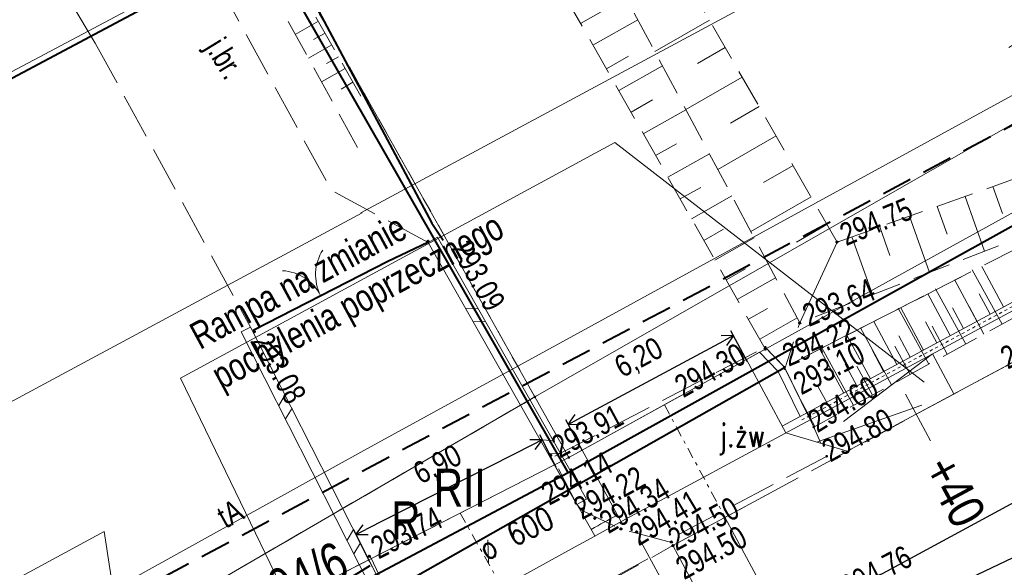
# Model space of a CAD drawing. Header units: metres. Extents: x 7437415 to 7437762, y 5556624 to 5556902.
# Tile 24 of 36: x 7437613 to 7437646, y 5556741 to 5556759. Entities that reach past the tile are written whole.
import ezdxf

# ---------------------------------------------------------------- set-up
doc = ezdxf.new("R2010")
doc.units = ezdxf.units.M
doc.header["$MEASUREMENT"] = 0
for name, pattern in [('0.5_0.5', [1.5, 0.5, -0.5, 0.5]), ('BUBZ01-500', [1.75, 1.25, -0.5]), ('DGN Style 2', [6.14715, 3.68829, -2.45886]), ('DGN Style 3', [8.60601, 6.14715, -2.45886]), ('DGN Style 4', [0.717182, 0.358367, -0.179184, 0.000447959, -0.179184]), ('EGBU01-500', [1, 0.5, -0.5]), ('KTCR02-500', [1.5, 1, -0.5]), ('KTJZ01-500', [2, 1.5, -0.5])]:
    doc.linetypes.add(name, pattern=pattern)
doc.layers.get('0').update_dxf_attribs({"color": 250, "lineweight": 5})
for name, color, linetype, lineweight in [('203-Punkt załamania granicy działki nie stabilizowany', 7, 'Continuous', 5), ('905-Brama w ogrodzeniu', 7, 'Continuous', 5), ('BUBZ01', 250, 'Continuous', 5), ('BUBZ01_1', 250, 'Continuous', 5), ('BUIB02_01', 250, 'Continuous', 5), ('BUIB05_01', 250, 'Continuous', 5), ('BUUD02_01', 250, 'Continuous', 5), ('D_balustrada', 7, '0.5_0.5', 20), ('D_kilometraz', 7, 'Continuous', 13), ('D_krawedz swobodna jezdni', 7, 'DGN Style 2', 20), ('D_kraweznik', 7, 'Continuous', 20), ('D_kraweznik obnizony', 7, 'DGN Style 2', 20), ('D_obrzeze', 7, 'Continuous', 20), ('D_opis trasy', 7, 'Continuous', 13), ('D_opisy', 7, 'Continuous', 13), ('D_osie', 1, 'DGN Style 4', 20), ('D_pobocze', 7, 'Continuous', 13), ('D_rampa', 7, 'DGN Style 2', 20), ('D_skarpa', 7, 'DGN Style 3', 20), ('D_skarpa-symbol', 7, 'Continuous', 20), ('D_wymiary', 7, 'Continuous', 13), ('EGBD03', 250, 'Continuous', 5), ('EGBK02', 250, 'Continuous', 5), ('EGBP04_03', 250, 'Continuous', 5), ('EGBU01', 250, 'Continuous', 5), ('KTJZ01', 250, 'Continuous', 5), ('KTKR01', 250, 'Continuous', 5), ('KTOK02', 250, 'Continuous', 5), ('KTOK05_01', 250, 'Continuous', 5), ('MPZP', 250, 'Continuous', 5), ('punkt wysokościowy sztuczny', 7, 'Continuous', 5), ('RTPW01', 250, 'Continuous', 5), ('RTPW02', 250, 'Continuous', 5), ('rzedne dla projektanta', 250, 'Continuous', 5), ('SUPE04', 250, 'Continuous', 5), ('SUPG_01', 250, 'Continuous', 5), ('SUPT_01', 250, 'Continuous', 5), ('SUPW_01', 250, 'Continuous', 5), ('Warstwa 14', 250, 'Continuous', 5)]:
    doc.layers.add(name, color=color, linetype=linetype, lineweight=lineweight)
doc.styles.add('ROMANS', font='arial.ttf', dxfattribs={"width": 0.8})
doc.styles.get("Standard").update_dxf_attribs({"font": 'txt.shx', "width": 0.75})
doc.styles.add('Style-Arial Narrow', font='ARIALN.TTF')
doc.linetypes.add('KTOK05_01-500', pattern='A,3.75,[13,dgnlstyle-rozp_2015.shx,S=0.002778,R=0,X=0,Y=0],3.75', length=7.5)
doc.dimstyles.new('1-500', dxfattribs={"dimscale": 10, "dimtxt": 0.2, "dimasz": 0.07, "dimexe": 0, "dimexo": 0, "dimgap": 0.05, "dimtad": 1, "dimdec": 1, "dimzin": 0, "dimtxsty": 'ROMANS', "dimblk": 'ARCHTICK', "dimcen": 0.1, "dimclrt": 256, "dimadec": 0, "dimazin": 0, "dimtfac": 0.666667, "dimtdec": 1, "dimtofl": 0, "dimtmove": 1, "dimatfit": 2, "dimfxl": 0, "dimtolj": 1, "dimtzin": 0, "dimarcsym": 0})

# ---------------------------------------------------------------- blocks, each defined once
blk = doc.blocks.new('203')
at = {"layer": '203-Punkt załamania granicy działki nie stabilizowany', "linetype": 'Continuous', "lineweight": 13}
h = blk.add_hatch(color=96, dxfattribs=at)
edge = h.paths.add_edge_path()
edge.add_arc((0, 0), 0.45, 0, 360)
blk = doc.blocks.new('PW02')
at = {"layer": 'punkt wysokościowy sztuczny', "linetype": 'Continuous', "lineweight": 13}
h = blk.add_hatch(color=0, dxfattribs=at)
edge = h.paths.add_edge_path()
edge.add_arc((0, 0), 0.45, 0, 360)
blk = doc.blocks.new('905')
at = {"layer": '905-Brama w ogrodzeniu', "color": 0, "linetype": 'Continuous', "lineweight": 13}
for centre, start, end in [((-15, 0), 0, 60), ((15, 0), 120, 180)]:
    blk.add_arc(centre, 15, start, end, dxfattribs=at)
blk = doc.blocks.new('SUPE04')
at = {"layer": 'SUPE04', "color": 1, "linetype": 'Continuous', "lineweight": 13}
blk.add_line((5.25, 0), (0.25, 0), dxfattribs=at)
at = {"layer": 'SUPE04', "color": 1, "linetype": 'Continuous', "lineweight": 13, "flags": 128}
blk.add_lwpolyline([(3.9, 0.5), (4.766, 0), (3.9, -0.5)], dxfattribs=at)
blk = doc.blocks.new('TerminatorOpen')
at = {"color": 0, "linetype": 'ByBlock', "lineweight": -2}
for q in [(-1, 0.5), (-1, 0), (-1, -0.5)]:
    blk.add_line((0, 0), q, dxfattribs=at)
blk = doc.blocks.new('*D56')
at = {"layer": 'D_wymiary', "color": 0, "lineweight": -2}
for p, q in [((7437631.179, 5556743.903), (7437630.639, 5556744.965)), ((7437630.4, 5556744.641), (7437624.892, 5556741.84)), ((7437625.029, 5556740.775), (7437624.489, 5556741.837))]:
    blk.add_line(p, q, dxfattribs=at)
at = {"layer": 'Defpoints', "color": 0}
for p in [(7437631.261, 5556743.743), (7437624.571, 5556741.676), (7437625.111, 5556740.615)]:
    blk.add_point(p, dxfattribs=at)
at = {"layer": 'D_wymiary', "color": 0, "lineweight": -2, "xscale": 0.36, "yscale": 0.36, "zscale": 0.36}
for p, rotation in [((7437630.721, 5556744.805), 26.9605291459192), ((7437624.571, 5556741.676), 206.9605291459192)]:
    blk.add_blockref('TerminatorOpen', p, dxfattribs=dict(at, rotation=rotation))
at = {"layer": 'D_wymiary', "insert": (7437627.287, 5556743.947), "char_height": 0.72, "attachment_point": 5, "rotation": 26.9605, "style": 'Style-Arial Narrow'}
blk.add_mtext('6,90', dxfattribs=at)
blk = doc.blocks.new('*D57')
at = {"layer": 'D_wymiary', "color": 0, "lineweight": -2}
for p, q in [((7437637.505, 5556747.379), (7437636.952, 5556748.405)), ((7437631.9, 5556745.48), (7437636.72, 5556748.076)), ((7437632.05, 5556744.441), (7437631.497, 5556745.468))]:
    blk.add_line(p, q, dxfattribs=at)
at = {"layer": 'Defpoints', "color": 0}
for p in [(7437637.037, 5556748.247), (7437637.59, 5556747.22), (7437632.135, 5556744.283)]:
    blk.add_point(p, dxfattribs=at)
at = {"layer": 'D_wymiary', "color": 0, "lineweight": -2, "xscale": 0.36, "yscale": 0.36, "zscale": 0.36}
for p, rotation in [((7437637.037, 5556748.247), 28.30396688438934), ((7437631.583, 5556745.309), 208.3039668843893)]:
    blk.add_blockref('TerminatorOpen', p, dxfattribs=dict(at, rotation=rotation))
at = {"layer": 'D_wymiary', "insert": (7437633.934, 5556747.476), "char_height": 0.72, "attachment_point": 5, "rotation": 28.304, "style": 'Style-Arial Narrow'}
blk.add_mtext('6,20', dxfattribs=at)

msp = doc.modelspace()

# ---------------------------------------------------------------- linework, layer by layer
at = {"layer": 'BUBZ01', "color": 7, "linetype": 'BUBZ01-500', "lineweight": 13}
for p, q in [((7437624.73, 5556756.153), (7437615.329, 5556772.723)), ((7437614.719, 5556772.404), (7437624.76, 5556754.212)), ((7437640.461, 5556751.33), (7437632.96, 5556764.373)), ((7437629.701, 5556762.587), (7437638.09, 5556747.805)), ((7437649.055, 5556752.478), (7437639.226, 5556748.664))]:
    msp.add_line(p, q, dxfattribs=at)
at = {"layer": 'BUBZ01', "color": 7, "linetype": 'BUBZ01-500', "lineweight": 13, "flags": 128}
for points in [[(7437631.291, 5556763.521), (7437639.226, 5556748.664), (7437638.726, 5556747.113)], [(7437649.055, 5556752.478), (7437665.84, 5556761.7), (7437669.56, 5556761.45), (7437655.14, 5556753.67), (7437639.69, 5556745.22), (7437638.72, 5556747.2), (7437649.055, 5556752.478)], [(7437640.461, 5556751.33), (7437648.35, 5556754.145)]]:
    msp.add_lwpolyline(points, dxfattribs=at)
at = {"layer": 'BUBZ01', "color": 7, "linetype": 'Continuous', "lineweight": 13, "flags": 128}
for points in [[(7437645.91, 5556748.62), (7437644.92, 5556750.42)], [(7437644.71, 5556747.96), (7437643.71, 5556749.79)], [(7437643.49, 5556747.3), (7437642.48, 5556749.15)], [(7437645.31, 5556748.29), (7437644.82, 5556749.2)], [(7437642.26, 5556746.62), (7437641.23, 5556748.5)], [(7437644.1, 5556747.63), (7437643.6, 5556748.55)], [(7437641, 5556745.94), (7437639.96, 5556747.84)], [(7437642.88, 5556746.96), (7437642.37, 5556747.89)], [(7437641.63, 5556746.28), (7437641.11, 5556747.23)], [(7437640.37, 5556745.59), (7437639.84, 5556746.55)], [(7437639.73, 5556745.24), (7437639.24, 5556746.14)]]:
    msp.add_lwpolyline(points, dxfattribs=at)
at = {"layer": 'BUBZ01_1', "color": 7, "linetype": 'Continuous', "lineweight": 13}
for p, q in [((7437632.742, 5556758.975), (7437631.992, 5556758.549)), ((7437622.565, 5556758.19), (7437623.328, 5556758.623)), ((7437633.88, 5556758.674), (7437632.399, 5556757.833)), ((7437634.44, 5556757.625), (7437636.244, 5556758.663)), ((7437623.165, 5556758.015), (7437623.55, 5556758.233)), ((7437622.998, 5556757.405), (7437623.771, 5556757.843)), ((7437623.603, 5556757.233), (7437623.992, 5556757.453)), ((7437633.573, 5556757.466), (7437632.842, 5556757.052)), ((7437635.85, 5556757.227), (7437636.767, 5556757.754)), ((7437634.691, 5556757.154), (7437633.249, 5556756.335)), ((7437623.432, 5556756.619), (7437624.213, 5556757.063)), ((7437624.078, 5556756.385), (7437624.472, 5556756.608)), ((7437635.463, 5556755.709), (7437637.326, 5556756.781)), ((7437634.367, 5556756.023), (7437633.655, 5556755.619)), ((7437635.468, 5556755.701), (7437634.062, 5556754.903)), ((7437636.939, 5556755.263), (7437637.886, 5556755.808)), ((7437635.162, 5556754.58), (7437634.468, 5556754.186)), ((7437636.522, 5556753.727), (7437638.446, 5556754.834)), ((7437636.244, 5556754.247), (7437634.875, 5556753.47)), ((7437638.028, 5556753.299), (7437639.006, 5556753.861)), ((7437635.957, 5556753.137), (7437635.281, 5556752.754)), ((7437645.92, 5556752.275), (7437645.603, 5556753.165)), ((7437636.985, 5556752.86), (7437635.651, 5556752.103)), ((7437637.615, 5556751.68), (7437639.603, 5556752.823)), ((7437645.331, 5556751.033), (7437644.687, 5556752.838)), ((7437644.098, 5556751.596), (7437643.772, 5556752.511)), ((7437643.518, 5556750.33), (7437642.856, 5556752.185)), ((7437636.715, 5556751.76), (7437636.057, 5556751.386)), ((7437639.118, 5556751.334), (7437640.126, 5556751.914)), ((7437642.206, 5556750.892), (7437641.87, 5556751.833)), ((7437637.726, 5556751.472), (7437636.427, 5556750.735)), ((7437640.461, 5556751.33), (7437639.226, 5556748.664)), ((7437641.635, 5556749.599), (7437640.954, 5556751.506)), ((7437637.438, 5556750.448), (7437636.797, 5556750.084)), ((7437638.432, 5556750.151), (7437637.166, 5556749.433)), ((7437638.16, 5556749.136), (7437637.536, 5556748.781)), ((7437639.138, 5556748.83), (7437637.905, 5556748.13))]:
    msp.add_line(p, q, dxfattribs=at)
at = {"layer": 'BUIB02_01', "color": 212, "linetype": 'Continuous', "lineweight": 40, "flags": 128}
for points in [[(7437631.582, 5556743.722), (7437658.25, 5556758.524), (7437681.414, 5556770.995), (7437736.328, 5556800.083), (7437739.446, 5556801.87)], [(7437471.018, 5556680.168), (7437490.105, 5556682.798), (7437506.941, 5556685.963), (7437514.516, 5556687.29), (7437530.92, 5556693.586), (7437543.72, 5556699.172), (7437579.76, 5556716.205), (7437631.582, 5556743.722), (7437615.039, 5556772.576)]]:
    msp.add_lwpolyline(points, dxfattribs=at)
at = {"layer": 'BUIB02_01', "color": 7, "linetype": 'Continuous', "lineweight": 13, "flags": 128}
msp.add_lwpolyline([(7437638.09, 5556747.86), (7437638.72, 5556747.2), (7437639.69, 5556745.22)], dxfattribs=at)
at = {"layer": 'BUIB05_01', "color": 7, "linetype": 'Continuous', "lineweight": 40}
msp.add_line((7437638.72, 5556747.18), (7437623.98, 5556738.84), dxfattribs=at)
at = {"layer": 'BUUD02_01', "color": 7, "linetype": 'Continuous', "lineweight": 13, "flags": 128}
for points in [[(7437627.26, 5556751.49), (7437626.96, 5556751.32)], [(7437626.96, 5556751.32), (7437631.87, 5556742.67)], [(7437627.26, 5556751.49), (7437632.18, 5556742.84)], [(7437628.19, 5556749.15), (7437628.6, 5556749.13)], [(7437628.43, 5556748.71), (7437628.85, 5556748.7)], [(7437620.78, 5556748.37), (7437621.09, 5556748.52)], [(7437620.78, 5556748.37), (7437625.47, 5556739.12)], [(7437621.09, 5556748.52), (7437625.79, 5556739.28)], [(7437622.23, 5556746.29), (7437622.02, 5556745.94)], [(7437622.46, 5556745.85), (7437622.24, 5556745.5)], [(7437630.66, 5556744.8), (7437631.07, 5556744.78)], [(7437630.91, 5556744.36), (7437631.32, 5556744.35)], [(7437632.18, 5556742.84), (7437631.87, 5556742.67)], [(7437624.49, 5556741.84), (7437624.28, 5556741.49)], [(7437624.72, 5556741.4), (7437624.5, 5556741.04)]]:
    msp.add_lwpolyline(points, dxfattribs=at)
at = {"layer": 'D_balustrada', "ltscale": 0.1}
msp.add_line((7437639.295, 5556745.459), (7437679.831, 5556767.289), dxfattribs=at)
at = {"layer": 'D_kilometraz', "flags": 128}
for points in [[(7437643.547, 5556744.767), (7437642.717, 5556746.308)], [(7437634.746, 5556740.026), (7437633.911, 5556741.564)]]:
    msp.add_lwpolyline(points, dxfattribs=at)
at = {"layer": 'D_krawedz swobodna jezdni'}
for p, q in [((7437632.038, 5556744.461), (7437637.465, 5556747.453)), ((7437637.465, 5556747.453), (7437638.768, 5556745.033)), ((7437640.8, 5556744.423), (7437638.768, 5556745.033)), ((7437632.038, 5556744.461), (7437633.326, 5556742.1))]:
    msp.add_line(p, q, dxfattribs=at)
at = {"layer": 'D_kraweznik'}
msp.add_line((7437640.8, 5556744.423), (7437678.765, 5556764.869), dxfattribs=at)
at = {"layer": 'D_kraweznik obnizony'}
msp.add_line((7437635.032, 5556741.317), (7437640.8, 5556744.423), dxfattribs=at)
at = {"layer": 'D_kraweznik obnizony', "extrusion": (0, 0, -1)}
msp.add_arc((-7437777.277, 5556477.184), 300, 59.64038, 61.69603, dxfattribs=at)
at = {"layer": 'D_obrzeze'}
for p, q in [((7437634.321, 5556742.638), (7437684.009, 5556769.397)), ((7437631.127, 5556743.978), (7437624.996, 5556740.841)), ((7437631.127, 5556743.978), (7437632.461, 5556741.628)), ((7437624.996, 5556740.841), (7437626.346, 5556738.186))]:
    msp.add_line(p, q, dxfattribs=at)
at = {"layer": 'D_obrzeze', "extrusion": (0, 0, -1)}
msp.add_arc((-7437777.277, 5556477.184), 301.5, 58.77848, 61.69603, dxfattribs=at)
at = {"layer": 'D_opis trasy', "flags": 128}
msp.add_lwpolyline([(7437635.032, 5556741.317), (7437637.188, 5556737.313)], dxfattribs=at)
at = {"layer": 'D_opisy'}
msp.add_line((7437636.758, 5556742.247), (7437650.799, 5556716.174), dxfattribs=at)
at = {"layer": 'D_opisy', "flags": 128}
for points in [[(7437643.339, 5556746.701), (7437633.122, 5556754.618), (7437618.777, 5556746.84), (7437624.045, 5556735.942)], [(7437617.73, 5556732.149), (7437616.253, 5556741.781), (7437601.909, 5556734.004), (7437610.566, 5556728.1)]]:
    msp.add_lwpolyline(points, dxfattribs=at)
at = {"layer": 'D_osie'}
for p, q in [((7437634.758, 5556745.961), (7437636.758, 5556742.247)), ((7437628.01, 5556742.383), (7437630.13, 5556738.618))]:
    msp.add_line(p, q, dxfattribs=at)
at = {"layer": 'D_pobocze'}
for p, q in [((7437638.65, 5556745.253), (7437683.89, 5556769.617)), ((7437637.465, 5556747.453), (7437637.903, 5556747.694))]:
    msp.add_line(p, q, dxfattribs=at)
at = {"layer": 'D_pobocze', "flags": 128}
for points in [[(7437637.903, 5556747.694), (7437638.512, 5556747.055), (7437639.24, 5556745.571)], [(7437631.127, 5556743.978), (7437631.6, 5556744.22), (7437632.038, 5556744.461)], [(7437624.996, 5556740.841), (7437624.106, 5556740.385), (7437625.367, 5556737.907)]]:
    msp.add_lwpolyline(points, dxfattribs=at)
at = {"layer": 'D_pobocze', "extrusion": (0, 0, -1)}
msp.add_arc((-7437777.277, 5556477.184), 301.75, 61.29324, 61.48108, dxfattribs=at)
at = {"layer": 'D_rampa'}
for p, q in [((7437643.61, 5556747.641), (7437639.784, 5556744.728)), ((7437644.322, 5556746.32), (7437643.61, 5556747.641)), ((7437639.784, 5556744.728), (7437644.322, 5556746.32))]:
    msp.add_line(p, q, dxfattribs=at)
at = {"layer": 'D_skarpa', "flags": 128}
msp.add_lwpolyline([(7437639.094, 5556747.391), (7437639.251, 5556747.471), (7437639.697, 5556747.699), (7437640.142, 5556747.926), (7437640.587, 5556748.154), (7437641.033, 5556748.381), (7437641.478, 5556748.609), (7437641.924, 5556748.836), (7437642.369, 5556749.064), (7437642.814, 5556749.291), (7437643.26, 5556749.518), (7437643.705, 5556749.746), (7437644.151, 5556749.973), (7437644.596, 5556750.201), (7437645.041, 5556750.428), (7437645.487, 5556750.656), (7437645.932, 5556750.883), (7437646.378, 5556751.111), (7437646.823, 5556751.338), (7437647.268, 5556751.566), (7437647.714, 5556751.793), (7437648.159, 5556752.021), (7437648.605, 5556752.248), (7437649.05, 5556752.475), (7437649.489, 5556752.715), (7437649.928, 5556752.954), (7437650.367, 5556753.194), (7437650.806, 5556753.433), (7437651.245, 5556753.673), (7437651.684, 5556753.912), (7437652.122, 5556754.152), (7437652.561, 5556754.391), (7437653, 5556754.631), (7437653.439, 5556754.87), (7437653.878, 5556755.11), (7437654.317, 5556755.349), (7437654.756, 5556755.589), (7437655.195, 5556755.828), (7437655.634, 5556756.068), (7437656.073, 5556756.307), (7437656.512, 5556756.547), (7437656.951, 5556756.786), (7437657.389, 5556757.026), (7437657.828, 5556757.265), (7437658.267, 5556757.505), (7437658.706, 5556757.744), (7437659.145, 5556757.984), (7437659.586, 5556758.22), (7437660.031, 5556758.448), (7437660.476, 5556758.676), (7437660.921, 5556758.904), (7437661.366, 5556759.132), (7437661.812, 5556759.36), (7437662.257, 5556759.588), (7437662.702, 5556759.816), (7437663.147, 5556760.044), (7437663.592, 5556760.272), (7437664.037, 5556760.5), (7437664.482, 5556760.728), (7437664.927, 5556760.955), (7437665.372, 5556761.183), (7437665.818, 5556761.411), (7437666.263, 5556761.639), (7437666.708, 5556761.867), (7437667.153, 5556762.095), (7437667.598, 5556762.323), (7437668.043, 5556762.551), (7437668.488, 5556762.779), (7437668.933, 5556763.007), (7437669.379, 5556763.235), (7437669.824, 5556763.463), (7437670.264, 5556763.7), (7437670.696, 5556763.953), (7437671.128, 5556764.205), (7437671.56, 5556764.458), (7437671.992, 5556764.71), (7437672.424, 5556764.963), (7437672.855, 5556765.215), (7437673.287, 5556765.468), (7437673.719, 5556765.72), (7437674.151, 5556765.973), (7437674.583, 5556766.225), (7437675.015, 5556766.478), (7437675.447, 5556766.731), (7437675.879, 5556766.983), (7437676.311, 5556767.236), (7437676.742, 5556767.488), (7437677.174, 5556767.741), (7437677.606, 5556767.993), (7437678.038, 5556768.246), (7437678.47, 5556768.498), (7437678.867, 5556768.815), (7437679.159, 5556769.052), (7437679.413, 5556769.257), (7437679.664, 5556769.461)], dxfattribs=at)
at = {"layer": 'D_skarpa-symbol', "flags": 128}
for points in [[(7437645.962, 5556749.191), (7437645.241, 5556750.53)], [(7437645.081, 5556748.717), (7437644.35, 5556750.075)], [(7437644.201, 5556748.243), (7437643.459, 5556749.62)], [(7437645.522, 5556748.954), (7437645.158, 5556749.628)], [(7437643.321, 5556747.768), (7437642.568, 5556749.165)], [(7437644.641, 5556748.48), (7437644.273, 5556749.164)], [(7437642.44, 5556747.294), (7437641.677, 5556748.71)], [(7437643.761, 5556748.006), (7437643.387, 5556748.699)], [(7437641.56, 5556746.82), (7437640.787, 5556748.255)], [(7437642.88, 5556747.531), (7437642.502, 5556748.235)], [(7437640.679, 5556746.346), (7437639.896, 5556747.801)], [(7437642, 5556747.057), (7437641.616, 5556747.77)], [(7437641.119, 5556746.583), (7437640.73, 5556747.306)]]:
    msp.add_lwpolyline(points, dxfattribs=at)
at = {"layer": 'EGBD03', "color": 96, "linetype": 'Continuous', "lineweight": 13, "flags": 128}
for points in [[(7437615.518, 5556772.822), (7437630.48, 5556746.22)], [(7437630.48, 5556746.22), (7437656.77, 5556761.25)], [(7437631.6, 5556744.22), (7437658.07, 5556758.81)], [(7437610.22, 5556734.46), (7437630.48, 5556746.22)], [(7437631.6, 5556744.22), (7437630.48, 5556746.22)], [(7437631.6, 5556744.22), (7437610.73, 5556733.54)]]:
    msp.add_lwpolyline(points, dxfattribs=at)
at = {"layer": 'EGBU01', "color": 96, "linetype": 'EGBU01-500', "lineweight": 13, "flags": 128}
for points in [[(7437630.48, 5556746.22), (7437615.518, 5556772.822)], [(7437615.518, 5556772.822), (7437630.48, 5556746.22)], [(7437610.22, 5556734.46), (7437630.48, 5556746.22)], [(7437630.48, 5556746.22), (7437610.22, 5556734.46)]]:
    msp.add_lwpolyline(points, dxfattribs=at)
at = {"layer": 'KTJZ01', "color": 7, "linetype": 'KTJZ01-500', "lineweight": 13, "flags": 128}
for points in [[(7437487.24, 5556665.88), (7437500.01, 5556668.65), (7437509.93, 5556671.34), (7437514.81, 5556672.66), (7437528.54, 5556677.57), (7437546.18, 5556685.08), (7437562.31, 5556693.39), (7437575.78, 5556700.17), (7437584.6, 5556705.2), (7437599.33, 5556712.79), (7437607.41, 5556717.03), (7437624.22, 5556725.75), (7437636.91, 5556731.79), (7437639.91, 5556733.3), (7437648.13, 5556737.1), (7437664.08, 5556744.94), (7437674.41, 5556750.47), (7437695.47, 5556762.01), (7437726.23, 5556778.98), (7437745.592, 5556790.579), (7437740.524, 5556799.89), (7437726.071, 5556794.065), (7437721.424, 5556793.261), (7437718.653, 5556793.684), (7437716.454, 5556794.853), (7437714.78, 5556796.65), (7437713.44, 5556798.18), (7437704.05, 5556814.76), (7437696.46, 5556806.77), (7437698.53, 5556806.84), (7437700.74, 5556806.26), (7437702.79, 5556804.94), (7437704.06, 5556803.16), (7437709.44, 5556793.77), (7437711.44, 5556790.12), (7437712.13, 5556787.63), (7437712.21, 5556785.35), (7437711.59, 5556783.66), (7437709.87, 5556781.76), (7437701.28, 5556777.09), (7437699.42, 5556776.48), (7437697.78, 5556776.19), (7437695.76, 5556776.41), (7437693.65, 5556777.51), (7437692.09, 5556778.89), (7437690.49, 5556781.22), (7437685.25, 5556778.28), (7437686.1, 5556775.03), (7437686.085, 5556773.72), (7437685.81, 5556772.51), (7437685.3, 5556771.32), (7437684.475, 5556769.98), (7437683.43, 5556768.68), (7437682.12, 5556767.23), (7437680.52, 5556765.9), (7437679.609, 5556765.424), (7437667.4, 5556758.73), (7437656.58, 5556752.94), (7437646.03, 5556747.24), (7437635.04, 5556741.31), (7437625.46, 5556735.97), (7437617.31, 5556731.03), (7437610.73, 5556727.32), (7437599.83, 5556721.28), (7437592.56, 5556717.41), (7437581.48, 5556711.39), (7437572.19, 5556706.38), (7437570.63, 5556705.57), (7437559.43, 5556699.57), (7437555.27, 5556697.37), (7437547.58, 5556693.6), (7437542.1, 5556690.99), (7437536.78, 5556688.64), (7437527.13, 5556684.56), (7437524.75, 5556685.69), (7437522.99, 5556687.15), (7437521.44, 5556689.45), (7437520.46, 5556691.39), (7437515.43, 5556689.51), (7437516.09, 5556686.202), (7437515.98, 5556684.5), (7437514.73, 5556681.38), (7437513.55, 5556680.28), (7437512.1, 5556679.32), (7437507.87, 5556678.13), (7437498.81, 5556675.82), (7437492.9, 5556674.29)], [(7437615.96, 5556757.9), (7437614.981, 5556759.539), (7437611.786, 5556759.602), (7437602.283, 5556754.159)], [(7437626.96, 5556751.32), (7437623.76, 5556753.04), (7437620.36, 5556759.25)], [(7437615.96, 5556757.9), (7437621.09, 5556748.52)], [(7437635.25, 5556741.69), (7437640.12, 5556744.26), (7437639.69, 5556745.22), (7437638.72, 5556747.2), (7437638.09, 5556747.86), (7437631.07, 5556744.22), (7437631.87, 5556742.67)], [(7437635.04, 5556741.4), (7437633.32, 5556741.86), (7437632.04, 5556742.47), (7437631.87, 5556742.67)], [(7437625.46, 5556735.97), (7437625.8, 5556737.55), (7437625.97, 5556739.03), (7437625.05, 5556740.94)]]:
    msp.add_lwpolyline(points, dxfattribs=at)
at = {"layer": 'KTKR01', "color": 7, "linetype": 'Continuous', "lineweight": 30, "flags": 128}
msp.add_lwpolyline([(7437640.51, 5556739.6), (7437640.16, 5556738.69), (7437641.17, 5556738.48), (7437648.82, 5556742.13), (7437653.16, 5556744.23), (7437657.63, 5556746.81), (7437662, 5556749.63), (7437662.19, 5556750.54), (7437661.26, 5556750.83), (7437640.51, 5556739.6)], close=True, dxfattribs=at)
at = {"layer": 'KTOK05_01', "color": 7, "linetype": 'KTOK05_01-500', "lineweight": 40, "flags": 128}
for points in [[(7437616.56, 5556771.4), (7437620.83, 5556763.66), (7437627.08, 5556751.96)], [(7437627.08, 5556751.96), (7437627.45, 5556751.4)], [(7437621.18, 5556748.42), (7437625.62, 5556750.7), (7437626.94, 5556751.33)], [(7437625.03, 5556740.64), (7437623.56, 5556739.74)]]:
    msp.add_lwpolyline(points, dxfattribs=at)
at = {"layer": 'MPZP', "color": 212, "linetype": 'KTOK05_01-500', "lineweight": 40, "flags": 128}
msp.add_lwpolyline([(7437480.35, 5556702.039), (7437498.164, 5556705.138), (7437519.727, 5556710.673), (7437570.307, 5556733.919), (7437638.513, 5556770.222), (7437729.943, 5556819.329)], dxfattribs=at)
at = {"layer": 'MPZP', "color": 212, "linetype": 'KTCR02-500', "lineweight": 40, "flags": 128}
msp.add_lwpolyline([(7437738.295, 5556803.984), (7437715.191, 5556791.784), (7437661.349, 5556763.226), (7437574.511, 5556717.006), (7437530.05, 5556696.506), (7437525.798, 5556698.029), (7437514.19, 5556719.761)], dxfattribs=at)
at = {"layer": 'rzedne dla projektanta', "color": 7, "linetype": 'Continuous', "lineweight": 40}
for centre in [(7437626.95, 5556751.36), (7437640.46, 5556751.33), (7437639.23, 5556748.66), (7437621.21, 5556748.37), (7437638.09, 5556747.8), (7437631, 5556744.29), (7437632.05, 5556742.52), (7437632.46, 5556742.21), (7437633.32, 5556741.86), (7437633.84, 5556741.76), (7437634.99, 5556741.43), (7437635.04, 5556741.31), (7437625.01, 5556740.96)]:
    msp.add_circle(centre, 0.0225, dxfattribs=at)
at = {"layer": 'SUPG_01', "color": 52, "linetype": 'Continuous', "lineweight": 13, "flags": 128}
for points in [[(7437732.989, 5556813.733), (7437728.61, 5556811.05), (7437696.05, 5556793.43), (7437665.38, 5556774.15), (7437624.73, 5556752.297)], [(7437505.33, 5556697.53), (7437509.719, 5556697.926), (7437522.113, 5556702.608), (7437540.72, 5556710.32), (7437572.53, 5556724.178), (7437601.779, 5556739.923), (7437624.775, 5556752.295)]]:
    msp.add_lwpolyline(points, dxfattribs=at)
at = {"layer": 'SUPT_01', "color": 30, "linetype": 'Continuous', "lineweight": 13, "flags": 128}
for points in [[(7437624.834, 5556744.449), (7437654.2, 5556760.54), (7437665.43, 5556766.7), (7437672.97, 5556770.83), (7437672.97, 5556770.83), (7437705.49, 5556788.37), (7437705.49, 5556788.37), (7437729.04, 5556801.46), (7437729.04, 5556801.46), (7437737.403, 5556805.623)], [(7437624.834, 5556744.449), (7437603.973, 5556732.899), (7437579.114, 5556719.1), (7437574.314, 5556716.425), (7437544.39, 5556702.175), (7437531.441, 5556696.093), (7437491.469, 5556686.466), (7437485.362, 5556685.024)]]:
    msp.add_lwpolyline(points, dxfattribs=at)
at = {"layer": 'SUPW_01', "color": 5, "linetype": 'Continuous', "lineweight": 13, "flags": 128}
msp.add_lwpolyline([(7437624.519, 5556762.969), (7437600.44, 5556750.19), (7437586.81, 5556744.55), (7437574.29, 5556738.446), (7437539.95, 5556721.509), (7437526.12, 5556714.05), (7437502.465, 5556704.034), (7437498.34, 5556711.451)], dxfattribs=at)
at = {"layer": 'Warstwa 14', "color": 7, "linetype": 'Continuous', "lineweight": 13}
msp.add_line((7437628.947, 5556740.746), (7437628.922, 5556741.497), dxfattribs=at)

# ---------------------------------------------------------------- block references
at = {"layer": 'EGBP04_03', "color": 96, "linetype": 'Continuous', "lineweight": 13, "xscale": 0.1, "yscale": 0.1, "zscale": 0.1}
for p in [(7437630.48, 5556746.22), (7437631.6, 5556744.22)]:
    msp.add_blockref('203', p, dxfattribs=at)
at = {"layer": 'KTOK02', "color": 7, "linetype": 'Continuous', "lineweight": 13, "xscale": 0.1, "yscale": 0.1, "zscale": 0.1, "rotation": 27.079}
msp.add_blockref('905', (7437623.4, 5556749.57), dxfattribs=at)
at = {"layer": 'RTPW02', "color": 7, "linetype": 'Continuous', "lineweight": 13, "xscale": 0.1, "yscale": 0.1, "zscale": 0.1}
for p, rotation in [((7437638.09, 5556747.86), 29.451), ((7437639.69, 5556745.22), 31.95800000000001), ((7437640.12, 5556744.26), 28.387)]:
    msp.add_blockref('PW02', p, dxfattribs=dict(at, rotation=rotation))
msp.add_blockref('PW02', (7437638.72, 5556747.2), dxfattribs=at)
at = {"layer": 'SUPE04', "color": 1, "linetype": 'Continuous', "lineweight": 13, "rotation": 211.6509999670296}
msp.add_blockref('SUPE04', (7437650.6, 5556760.51), dxfattribs=at)

# ---------------------------------------------------------------- texts
at = {"layer": 'D_kilometraz', "insert": (7437643.784, 5556744.127), "char_height": 1.2, "attachment_point": 4, "rotation": 298.304, "line_spacing_factor": 1.6, "style": 'Style-Arial Narrow'}
msp.add_mtext('+40', dxfattribs=at)
at = {"layer": 'D_opisy', "insert": (7437618.992, 5556748.555), "char_height": 0.9, "attachment_point": 1, "rotation": 28.4667}
msp.add_mtext('\\fArial|b0|i0|c238238|p39;Rampa na zmianie\\Ppochylenia poprzecznego', dxfattribs=at)
at = {"layer": 'EGBD03', "color": 96, "linetype": 'Continuous', "lineweight": 30, "insert": (7437621.417, 5556738.905), "char_height": 1.25, "attachment_point": 7, "rotation": 25.5859, "line_spacing_factor": 0.6}
msp.add_mtext('\\FWORKING_1250;\\H1x;\\W0.8;304/6', dxfattribs=at)
at = {"layer": 'EGBK02', "color": 96, "linetype": 'Continuous', "lineweight": 30, "insert": (7437627.143, 5556743.849), "char_height": 1.25, "attachment_point": 1, "line_spacing_factor": 0.6}
msp.add_mtext('\\FWORKING_1250;\\H1x;\\W0.8;RII', dxfattribs=at)
at = {"layer": 'EGBU01', "color": 96, "linetype": 'Continuous', "lineweight": 30, "insert": (7437625.737, 5556741.52), "char_height": 1.25, "attachment_point": 7, "line_spacing_factor": 0.6}
msp.add_mtext('\\FWORKING_1250;\\H1x;\\W0.8;R', dxfattribs=at)
at = {"layer": 'KTJZ01', "color": 7, "linetype": 'Continuous', "lineweight": 13, "width": 0.8}
msp.add_text('j.żw.', height=0.75, dxfattribs=at).set_placement((7437636.565, 5556744.572))
at = {"layer": 'KTJZ01', "color": 7, "linetype": 'Continuous', "lineweight": 13, "insert": (7437620.21, 5556758.16), "char_height": 0.75, "attachment_point": 1, "rotation": 301.501, "line_spacing_factor": 0.6}
msp.add_mtext('\\FWORKING_1250;\\H1x;\\W0.8;j.br.', dxfattribs=at)
at = {"layer": 'RTPW01', "color": 7, "linetype": 'Continuous', "lineweight": 13, "char_height": 0.75, "attachment_point": 7, "line_spacing_factor": 0.6}
for s, insert, rotation in [('\\FWORKING_1250;\\H1x;\\W0.8;293.10', (7437639.287, 5556746.259), 27.824), ('\\FWORKING_1250;\\H1x;\\W0.8;294.30', (7437635.386, 5556746.166), 29.451), ('\\FWORKING_1250;\\H1x;\\W0.8;294.60', (7437639.822, 5556745.008), 31.958), ('\\FWORKING_1250;\\H1x;\\W0.8;294.80', (7437640.239, 5556744.04), 28.387)]:
    msp.add_mtext(s, dxfattribs=dict(at, insert=insert, rotation=rotation))
at = {"layer": 'rzedne dla projektanta', "color": 7, "linetype": 'Continuous', "lineweight": 0, "char_height": 0.75, "attachment_point": 7, "line_spacing_factor": 0.6}
for s, insert, rotation in [('\\FWORKING_1250;\\H1x;\\W0.8; 294.75', (7437640.556, 5556751.099), 22.491), ('\\FWORKING_1250;\\H1x;\\W0.8; 293.09', (7437627.568, 5556751.311), 299.2514), ('\\FWORKING_1250;\\H1x;\\W0.8; 293.64', (7437639.326, 5556748.429), 22.491), ('\\FWORKING_1250;\\H1x;\\W0.8; 294.22', (7437638.658, 5556747.117), 22.491), ('\\FWORKING_1250;\\H1x;\\W0.8; 295.02', (7437645.898, 5556747.014), 25.2313), ('\\FWORKING_1250;\\H1x;\\W0.8; 293.08', (7437620.992, 5556748.248), 299.2514), ('\\FWORKING_1250;\\H1x;\\W0.8; 293.91', (7437631.118, 5556744.07), 28.2362), ('\\FWORKING_1250;\\H1x;\\W0.8; 294.14', (7437630.765, 5556742.509), 28.2362), ('\\FWORKING_1250;\\H1x;\\W0.8; 294.22', (7437631.845, 5556742.032), 28.2362), ('\\FWORKING_1250;\\H1x;\\W0.8; 294.34', (7437632.725, 5556741.562), 30.8573), ('\\FWORKING_1250;\\H1x;\\W0.8; 294.41', (7437633.724, 5556741.156), 30.8573), ('\\FWORKING_1250;\\H1x;\\W0.8; 294.50', (7437634.961, 5556741.001), 28.7501), ('\\FWORKING_1250;\\H1x;\\W0.8; 293.74', (7437625.123, 5556740.737), 26.982), ('\\FWORKING_1250;\\H1x;\\W0.8; 294.50', (7437635.221, 5556740.05), 28.7501), ('\\FWORKING_1250;\\H1x;\\W0.8; 294.76', (7437640.635, 5556739.448), 27.2618)]:
    msp.add_mtext(s, dxfattribs=dict(at, insert=insert, rotation=rotation))
at = {"layer": 'SUPT_01', "color": 30, "linetype": 'Continuous', "lineweight": 13, "insert": (7437620.601, 5556742.034), "char_height": 0.75, "attachment_point": 8, "rotation": 28.9719, "line_spacing_factor": 0.6}
msp.add_mtext('\\FWORKING;\\H1x;\\W0.8;tA', dxfattribs=at)
at = {"layer": 'Warstwa 14', "color": 7, "linetype": 'Continuous', "lineweight": 13, "width": 0.8}
msp.add_text('o 600', height=0.75, rotation=26.3842, dxfattribs=at).set_placement((7437628.881, 5556740.811))

# ---------------------------------------------------------------- dimensions: what is measured, and where the dimension line sits
at = {"layer": 'D_wymiary'}
for base, p1, p2, angle, picture, middle in [((7437637.037, 5556748.247), (7437632.135, 5556744.283), (7437637.59, 5556747.22), 28.304, '*D57', (7437633.934, 5556747.476)), ((7437624.571, 5556741.676), (7437631.261, 5556743.743), (7437625.111, 5556740.615), 206.9605, '*D56', (7437627.287, 5556743.947))]:
    dim = msp.add_linear_dim(base=base, p1=p1, p2=p2, angle=angle, dimstyle='1-500', override={"dimscale": 1, "dimtxt": 0.72, "dimasz": 0.36, "dimexe": 0.18, "dimexo": 0.18, "dimgap": 0.36, "dimdec": 2, "dimzin": 3, "dimtxsty": 'Style-Arial Narrow', "dimblk": 'TerminatorOpen', "dimcen": 0.36, "dimtdec": 2, "dimtofl": 1, "dimtmove": 0, "dimatfit": 1, "dimfrac": 2, "dimtolj": 0, "dimtzin": 3}, dxfattribs=at)
    dim.commit()
    dim.dimension.update_dxf_attribs({"geometry": picture, "text_midpoint": middle})

doc.saveas('drawing.dxf')
